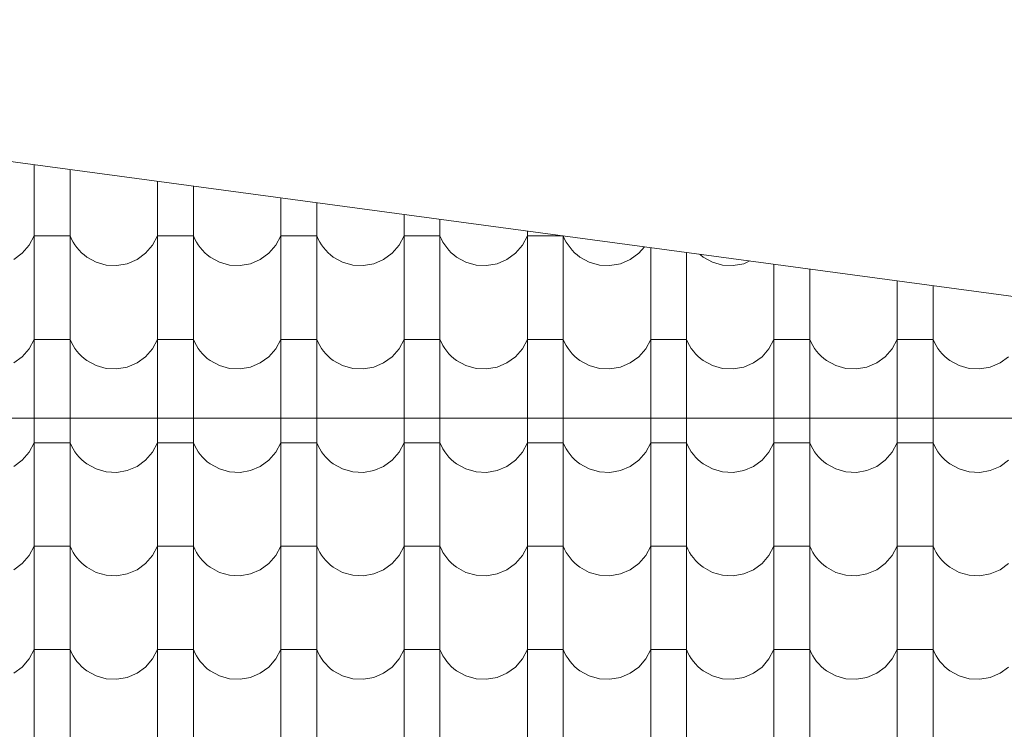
# Model space of a CAD drawing. Header units: millimetres. Extents: x -68772 to 137055, y -73300 to 19650.
# Tile 194 of 212: x 84456 to 86170, y -38019 to -36784. Entities that reach past the tile are written whole.
import ezdxf

# ---------------------------------------------------------------- set-up
doc = ezdxf.new("R2010")
doc.units = ezdxf.units.MM
doc.header["$MEASUREMENT"] = 0
for name, color, linetype, lineweight in [('Nowe_810-G Ogólne_Nr_pióra__1', 7, 'Continuous', 18), ('Nowe_810-G Ogólne_Nr_pióra__26', 13, 'Continuous', 18), ('Nowe_NIEWIDOCZNE DACHY_Nr_pióra__1', 7, 'Continuous', 18)]:
    doc.layers.add(name, color=color, linetype=linetype, lineweight=lineweight)

# ---------------------------------------------------------------- blocks, each defined once
blk = doc.blocks.new('*X46')
at = {"layer": 'Nowe_810-G Ogólne_Nr_pióra__26', "color": 13, "linetype": 'Continuous', "lineweight": 18}
for p, q in [((84481.8, -37036.7), (84481.8, -37090.3)), ((84544.2, -37045.1), (84544.2, -37090.3)), ((84696.3, -37065.6), (84696.3, -37090.3)), ((84758.7, -37074), (84758.7, -37090.3)), ((84481.8, -37090.3), (84481.8, -37270.3)), ((84544.2, -37090.3), (84544.2, -37270.3)), ((84696.3, -37090.3), (84696.3, -37270.3)), ((84758.7, -37090.3), (84758.7, -37270.3)), ((84910.8, -37094.4), (84910.8, -37270.3)), ((84973.2, -37102.8), (84973.2, -37270.3)), ((85125.3, -37123.3), (85125.3, -37270.3)), ((85187.7, -37131.7), (85187.7, -37270.3)), ((85339.8, -37152.1), (85339.8, -37270.3)), ((84473.1, -37176.8), (84481.8, -37160.5)), ((84513, -37160.5), (84481.8, -37160.5)), ((84544.2, -37160.5), (84513, -37160.5)), ((84544.2, -37160.5), (84546.6, -37166)), ((84546.6, -37166), (84549.4, -37171.2)), ((84549.4, -37171.2), (84552.5, -37176.2)), ((84687.6, -37176.8), (84696.3, -37160.5)), ((84727.5, -37160.5), (84696.3, -37160.5)), ((84758.7, -37160.5), (84727.5, -37160.5)), ((84758.7, -37160.5), (84761.1, -37166)), ((84761.1, -37166), (84763.9, -37171.2)), ((84763.9, -37171.2), (84767, -37176.2)), ((84902.1, -37176.8), (84910.8, -37160.5)), ((84942, -37160.5), (84910.8, -37160.5)), ((84973.2, -37160.5), (84942, -37160.5)), ((84973.2, -37160.5), (84975.6, -37166)), ((84975.6, -37166), (84978.4, -37171.2)), ((84978.4, -37171.2), (84981.5, -37176.2)), ((85116.6, -37176.8), (85125.3, -37160.5)), ((85156.5, -37160.5), (85125.3, -37160.5)), ((85187.7, -37160.5), (85156.5, -37160.5)), ((85187.7, -37160.5), (85190.1, -37166)), ((85190.1, -37166), (85192.9, -37171.2)), ((85192.9, -37171.2), (85196, -37176.2)), ((85331.1, -37176.8), (85339.8, -37160.5)), ((85371, -37160.5), (85339.8, -37160.5)), ((85402.2, -37160.5), (85371, -37160.5)), ((85402.2, -37160.5), (85402.2, -37270.3)), ((85402.2, -37160.5), (85404.6, -37166)), ((85404.6, -37166), (85407.4, -37171.2)), ((85407.4, -37171.2), (85410.5, -37176.2)), ((84446.1, -37201.6), (84461, -37190.8)), ((84461, -37190.8), (84473.1, -37176.8)), ((84552.5, -37176.2), (84556, -37181)), ((84556, -37181), (84559.8, -37185.5)), ((84559.8, -37185.5), (84563.9, -37189.8)), ((84563.9, -37189.8), (84568.4, -37193.7)), ((84660.6, -37201.6), (84675.5, -37190.8)), ((84675.5, -37190.8), (84687.6, -37176.8)), ((84767, -37176.2), (84770.5, -37181)), ((84770.5, -37181), (84774.3, -37185.5)), ((84774.3, -37185.5), (84778.4, -37189.8)), ((84778.4, -37189.8), (84782.9, -37193.7)), ((84875.1, -37201.6), (84890, -37190.8)), ((84890, -37190.8), (84902.1, -37176.8)), ((84981.5, -37176.2), (84985, -37181)), ((84985, -37181), (84988.8, -37185.5)), ((84988.8, -37185.5), (84992.9, -37189.8)), ((84992.9, -37189.8), (84997.4, -37193.7)), ((85089.6, -37201.6), (85104.5, -37190.8)), ((85104.5, -37190.8), (85116.6, -37176.8)), ((85196, -37176.2), (85199.5, -37181)), ((85199.5, -37181), (85203.3, -37185.5)), ((85203.3, -37185.5), (85207.4, -37189.8)), ((85207.4, -37189.8), (85211.9, -37193.7)), ((85304.1, -37201.6), (85319, -37190.8)), ((85319, -37190.8), (85331.1, -37176.8)), ((85410.5, -37176.2), (85414, -37181)), ((85414, -37181), (85417.8, -37185.5)), ((85417.8, -37185.5), (85421.9, -37189.8)), ((85421.9, -37189.8), (85426.4, -37193.7)), ((85518.6, -37201.6), (85533.5, -37190.8)), ((85533.5, -37190.8), (85543.3, -37179.5)), ((85554.3, -37181), (85554.3, -37270.3)), ((85616.7, -37189.4), (85616.7, -37270.3)), ((84568.4, -37193.7), (84573.1, -37197.3)), ((84573.1, -37197.3), (84589.3, -37206.2)), ((84589.3, -37206.2), (84607, -37211.2)), ((84625.4, -37212.1), (84643.6, -37208.9)), ((84643.6, -37208.9), (84660.6, -37201.6)), ((84782.9, -37193.7), (84787.6, -37197.3)), ((84787.6, -37197.3), (84803.8, -37206.2)), ((84803.8, -37206.2), (84821.5, -37211.2)), ((84839.9, -37212.1), (84858.1, -37208.9)), ((84858.1, -37208.9), (84875.1, -37201.6)), ((84997.4, -37193.7), (85002.1, -37197.3)), ((85002.1, -37197.3), (85018.3, -37206.2)), ((85018.3, -37206.2), (85036, -37211.2)), ((85054.4, -37212.1), (85072.6, -37208.9)), ((85072.6, -37208.9), (85089.6, -37201.6)), ((85211.9, -37193.7), (85216.6, -37197.3)), ((85216.6, -37197.3), (85232.8, -37206.2)), ((85232.8, -37206.2), (85250.5, -37211.2)), ((85268.9, -37212.1), (85287.1, -37208.9)), ((85287.1, -37208.9), (85304.1, -37201.6)), ((85426.4, -37193.7), (85431.1, -37197.3)), ((85431.1, -37197.3), (85447.3, -37206.2)), ((85447.3, -37206.2), (85465, -37211.2)), ((85483.4, -37212.1), (85501.6, -37208.9)), ((85501.6, -37208.9), (85518.6, -37201.6)), ((85639.4, -37192.4), (85640.9, -37193.7)), ((85640.9, -37193.7), (85645.6, -37197.3)), ((85645.6, -37197.3), (85661.8, -37206.2)), ((85661.8, -37206.2), (85679.5, -37211.2)), ((85697.9, -37212.1), (85716.1, -37208.9)), ((85716.1, -37208.9), (85727, -37204.2)), ((84607, -37211.2), (84625.4, -37212.1)), ((84821.5, -37211.2), (84839.9, -37212.1)), ((85036, -37211.2), (85054.4, -37212.1)), ((85250.5, -37211.2), (85268.9, -37212.1)), ((85465, -37211.2), (85483.4, -37212.1)), ((85679.5, -37211.2), (85697.9, -37212.1)), ((85768.8, -37209.8), (85768.8, -37270.3)), ((85831.2, -37218.2), (85831.2, -37270.3)), ((85983.3, -37238.7), (85983.3, -37270.3)), ((86045.7, -37247.1), (86045.7, -37270.3)), ((84481.8, -37270.3), (84481.8, -37450.4)), ((84544.2, -37270.3), (84544.2, -37450.4)), ((84696.3, -37270.3), (84696.3, -37450.4)), ((84758.7, -37270.3), (84758.7, -37450.4)), ((84910.8, -37270.3), (84910.8, -37450.4)), ((84973.2, -37270.3), (84973.2, -37450.4)), ((85125.3, -37270.3), (85125.3, -37450.4)), ((85187.7, -37270.3), (85187.7, -37450.4)), ((85339.8, -37270.3), (85339.8, -37450.4)), ((85402.2, -37270.3), (85402.2, -37450.4)), ((85554.3, -37270.3), (85554.3, -37450.4)), ((85616.7, -37270.3), (85616.7, -37450.4)), ((85768.8, -37270.3), (85768.8, -37450.4)), ((85831.2, -37270.3), (85831.2, -37450.4)), ((85983.3, -37270.3), (85983.3, -37450.4)), ((86045.7, -37270.3), (86045.7, -37450.4)), ((84473.1, -37356.9), (84481.8, -37340.6)), ((84513, -37340.6), (84481.8, -37340.6)), ((84544.2, -37340.6), (84513, -37340.6)), ((84544.2, -37340.6), (84546.6, -37346)), ((84687.6, -37356.9), (84696.3, -37340.6)), ((84727.5, -37340.6), (84696.3, -37340.6)), ((84758.7, -37340.6), (84727.5, -37340.6)), ((84758.7, -37340.6), (84761.1, -37346)), ((84902.1, -37356.9), (84910.8, -37340.6)), ((84942, -37340.6), (84910.8, -37340.6)), ((84973.2, -37340.6), (84942, -37340.6)), ((84973.2, -37340.6), (84975.6, -37346)), ((85116.6, -37356.9), (85125.3, -37340.6)), ((85156.5, -37340.6), (85125.3, -37340.6)), ((85187.7, -37340.6), (85156.5, -37340.6)), ((85187.7, -37340.6), (85190.1, -37346)), ((85331.1, -37356.9), (85339.8, -37340.6)), ((85371, -37340.6), (85339.8, -37340.6)), ((85402.2, -37340.6), (85371, -37340.6)), ((85402.2, -37340.6), (85404.6, -37346)), ((85545.6, -37356.9), (85554.3, -37340.6)), ((85585.5, -37340.6), (85554.3, -37340.6)), ((85616.7, -37340.6), (85585.5, -37340.6)), ((85616.7, -37340.6), (85619.1, -37346)), ((85760.1, -37356.9), (85768.8, -37340.6)), ((85800, -37340.6), (85768.8, -37340.6)), ((85831.2, -37340.6), (85800, -37340.6)), ((85831.2, -37340.6), (85833.6, -37346)), ((85974.6, -37356.9), (85983.3, -37340.6)), ((86014.5, -37340.6), (85983.3, -37340.6)), ((86045.7, -37340.6), (86014.5, -37340.6)), ((86045.7, -37340.6), (86048.1, -37346)), ((84461, -37370.8), (84473.1, -37356.9)), ((84546.6, -37346), (84549.4, -37351.3)), ((84549.4, -37351.3), (84552.5, -37356.3)), ((84552.5, -37356.3), (84556, -37361.1)), ((84556, -37361.1), (84559.8, -37365.6)), ((84675.5, -37370.8), (84687.6, -37356.9)), ((84761.1, -37346), (84763.9, -37351.3)), ((84763.9, -37351.3), (84767, -37356.3)), ((84767, -37356.3), (84770.5, -37361.1)), ((84770.5, -37361.1), (84774.3, -37365.6)), ((84890, -37370.8), (84902.1, -37356.9)), ((84975.6, -37346), (84978.4, -37351.3)), ((84978.4, -37351.3), (84981.5, -37356.3)), ((84981.5, -37356.3), (84985, -37361.1)), ((84985, -37361.1), (84988.8, -37365.6)), ((85104.5, -37370.8), (85116.6, -37356.9)), ((85190.1, -37346), (85192.9, -37351.3)), ((85192.9, -37351.3), (85196, -37356.3)), ((85196, -37356.3), (85199.5, -37361.1)), ((85199.5, -37361.1), (85203.3, -37365.6)), ((85319, -37370.8), (85331.1, -37356.9)), ((85404.6, -37346), (85407.4, -37351.3)), ((85407.4, -37351.3), (85410.5, -37356.3)), ((85410.5, -37356.3), (85414, -37361.1)), ((85414, -37361.1), (85417.8, -37365.6)), ((85533.5, -37370.8), (85545.6, -37356.9)), ((85619.1, -37346), (85621.9, -37351.3)), ((85621.9, -37351.3), (85625, -37356.3)), ((85625, -37356.3), (85628.5, -37361.1)), ((85628.5, -37361.1), (85632.3, -37365.6)), ((85748, -37370.8), (85760.1, -37356.9)), ((85833.6, -37346), (85836.4, -37351.3)), ((85836.4, -37351.3), (85839.5, -37356.3)), ((85839.5, -37356.3), (85843, -37361.1)), ((85843, -37361.1), (85846.8, -37365.6)), ((85962.5, -37370.8), (85974.6, -37356.9)), ((86048.1, -37346), (86050.9, -37351.3)), ((86050.9, -37351.3), (86054, -37356.3)), ((86054, -37356.3), (86057.5, -37361.1)), ((86057.5, -37361.1), (86061.3, -37365.6)), ((84446.1, -37381.7), (84461, -37370.8)), ((84559.8, -37365.6), (84563.9, -37369.8)), ((84563.9, -37369.8), (84568.4, -37373.7)), ((84568.4, -37373.7), (84573.1, -37377.3)), ((84573.1, -37377.3), (84589.3, -37386.2)), ((84660.6, -37381.7), (84675.5, -37370.8)), ((84774.3, -37365.6), (84778.4, -37369.8)), ((84778.4, -37369.8), (84782.9, -37373.7)), ((84782.9, -37373.7), (84787.6, -37377.3)), ((84787.6, -37377.3), (84803.8, -37386.2)), ((84875.1, -37381.7), (84890, -37370.8)), ((84988.8, -37365.6), (84992.9, -37369.8)), ((84992.9, -37369.8), (84997.4, -37373.7)), ((84997.4, -37373.7), (85002.1, -37377.3)), ((85002.1, -37377.3), (85018.3, -37386.2)), ((85089.6, -37381.7), (85104.5, -37370.8)), ((85203.3, -37365.6), (85207.4, -37369.8)), ((85207.4, -37369.8), (85211.9, -37373.7)), ((85211.9, -37373.7), (85216.6, -37377.3)), ((85216.6, -37377.3), (85232.8, -37386.2)), ((85304.1, -37381.7), (85319, -37370.8)), ((85417.8, -37365.6), (85421.9, -37369.8)), ((85421.9, -37369.8), (85426.4, -37373.7)), ((85426.4, -37373.7), (85431.1, -37377.3)), ((85431.1, -37377.3), (85447.3, -37386.2)), ((85518.6, -37381.7), (85533.5, -37370.8)), ((85632.3, -37365.6), (85636.4, -37369.8)), ((85636.4, -37369.8), (85640.9, -37373.7)), ((85640.9, -37373.7), (85645.6, -37377.3)), ((85645.6, -37377.3), (85661.8, -37386.2)), ((85733.1, -37381.7), (85748, -37370.8)), ((85846.8, -37365.6), (85850.9, -37369.8)), ((85850.9, -37369.8), (85855.4, -37373.7)), ((85855.4, -37373.7), (85860.1, -37377.3)), ((85860.1, -37377.3), (85876.3, -37386.2)), ((85947.6, -37381.7), (85962.5, -37370.8)), ((86061.3, -37365.6), (86065.4, -37369.8)), ((86065.4, -37369.8), (86069.9, -37373.7)), ((86069.9, -37373.7), (86074.6, -37377.3)), ((86074.6, -37377.3), (86090.8, -37386.2)), ((86162.1, -37381.7), (86177, -37370.8)), ((84589.3, -37386.2), (84607, -37391.2)), ((84607, -37391.2), (84625.4, -37392.2)), ((84625.4, -37392.2), (84643.6, -37388.9)), ((84643.6, -37388.9), (84660.6, -37381.7)), ((84803.8, -37386.2), (84821.5, -37391.2)), ((84821.5, -37391.2), (84839.9, -37392.2)), ((84839.9, -37392.2), (84858.1, -37388.9)), ((84858.1, -37388.9), (84875.1, -37381.7)), ((85018.3, -37386.2), (85036, -37391.2)), ((85036, -37391.2), (85054.4, -37392.2)), ((85054.4, -37392.2), (85072.6, -37388.9)), ((85072.6, -37388.9), (85089.6, -37381.7)), ((85232.8, -37386.2), (85250.5, -37391.2)), ((85250.5, -37391.2), (85268.9, -37392.2)), ((85268.9, -37392.2), (85287.1, -37388.9)), ((85287.1, -37388.9), (85304.1, -37381.7)), ((85447.3, -37386.2), (85465, -37391.2)), ((85465, -37391.2), (85483.4, -37392.2)), ((85483.4, -37392.2), (85501.6, -37388.9)), ((85501.6, -37388.9), (85518.6, -37381.7)), ((85661.8, -37386.2), (85679.5, -37391.2)), ((85679.5, -37391.2), (85697.9, -37392.2)), ((85697.9, -37392.2), (85716.1, -37388.9)), ((85716.1, -37388.9), (85733.1, -37381.7)), ((85876.3, -37386.2), (85894, -37391.2)), ((85894, -37391.2), (85912.4, -37392.2)), ((85912.4, -37392.2), (85930.6, -37388.9)), ((85930.6, -37388.9), (85947.6, -37381.7)), ((86090.8, -37386.2), (86108.5, -37391.2)), ((86108.5, -37391.2), (86126.9, -37392.2)), ((86126.9, -37392.2), (86145.1, -37388.9)), ((86145.1, -37388.9), (86162.1, -37381.7)), ((84481.8, -37450.4), (84481.8, -37630.4)), ((84544.2, -37450.4), (84544.2, -37630.4)), ((84696.3, -37450.4), (84696.3, -37630.4)), ((84758.7, -37450.4), (84758.7, -37630.4)), ((84910.8, -37450.4), (84910.8, -37630.4)), ((84973.2, -37450.4), (84973.2, -37630.4)), ((85125.3, -37450.4), (85125.3, -37630.4)), ((85187.7, -37450.4), (85187.7, -37630.4)), ((85339.8, -37450.4), (85339.8, -37630.4)), ((85402.2, -37450.4), (85402.2, -37630.4)), ((85554.3, -37450.4), (85554.3, -37630.4)), ((85616.7, -37450.4), (85616.7, -37630.4)), ((85768.8, -37450.4), (85768.8, -37630.4)), ((85831.2, -37450.4), (85831.2, -37630.4)), ((85983.3, -37450.4), (85983.3, -37630.4)), ((86045.7, -37450.4), (86045.7, -37630.4)), ((84473.1, -37536.9), (84481.8, -37520.6)), ((84513, -37520.6), (84481.8, -37520.6)), ((84544.2, -37520.6), (84513, -37520.6)), ((84544.2, -37520.6), (84546.6, -37526.1)), ((84546.6, -37526.1), (84549.4, -37531.3)), ((84549.4, -37531.3), (84552.5, -37536.3)), ((84687.6, -37536.9), (84696.3, -37520.6)), ((84727.5, -37520.6), (84696.3, -37520.6)), ((84758.7, -37520.6), (84727.5, -37520.6)), ((84758.7, -37520.6), (84761.1, -37526.1)), ((84761.1, -37526.1), (84763.9, -37531.3)), ((84763.9, -37531.3), (84767, -37536.3)), ((84902.1, -37536.9), (84910.8, -37520.6)), ((84942, -37520.6), (84910.8, -37520.6)), ((84973.2, -37520.6), (84942, -37520.6)), ((84973.2, -37520.6), (84975.6, -37526.1)), ((84975.6, -37526.1), (84978.4, -37531.3)), ((84978.4, -37531.3), (84981.5, -37536.3)), ((85116.6, -37536.9), (85125.3, -37520.6)), ((85156.5, -37520.6), (85125.3, -37520.6)), ((85187.7, -37520.6), (85156.5, -37520.6)), ((85187.7, -37520.6), (85190.1, -37526.1)), ((85190.1, -37526.1), (85192.9, -37531.3)), ((85192.9, -37531.3), (85196, -37536.3)), ((85331.1, -37536.9), (85339.8, -37520.6)), ((85371, -37520.6), (85339.8, -37520.6)), ((85402.2, -37520.6), (85371, -37520.6)), ((85402.2, -37520.6), (85404.6, -37526.1)), ((85404.6, -37526.1), (85407.4, -37531.3)), ((85407.4, -37531.3), (85410.5, -37536.3)), ((85545.6, -37536.9), (85554.3, -37520.6)), ((85585.5, -37520.6), (85554.3, -37520.6)), ((85616.7, -37520.6), (85585.5, -37520.6)), ((85616.7, -37520.6), (85619.1, -37526.1)), ((85619.1, -37526.1), (85621.9, -37531.3)), ((85621.9, -37531.3), (85625, -37536.3)), ((85760.1, -37536.9), (85768.8, -37520.6)), ((85800, -37520.6), (85768.8, -37520.6)), ((85831.2, -37520.6), (85800, -37520.6)), ((85831.2, -37520.6), (85833.6, -37526.1)), ((85833.6, -37526.1), (85836.4, -37531.3)), ((85836.4, -37531.3), (85839.5, -37536.3)), ((85974.6, -37536.9), (85983.3, -37520.6)), ((86014.5, -37520.6), (85983.3, -37520.6)), ((86045.7, -37520.6), (86014.5, -37520.6)), ((86045.7, -37520.6), (86048.1, -37526.1)), ((86048.1, -37526.1), (86050.9, -37531.3)), ((86050.9, -37531.3), (86054, -37536.3)), ((84446.1, -37561.7), (84461, -37550.9)), ((84461, -37550.9), (84473.1, -37536.9)), ((84552.5, -37536.3), (84556, -37541.1)), ((84556, -37541.1), (84559.8, -37545.6)), ((84559.8, -37545.6), (84563.9, -37549.9)), ((84563.9, -37549.9), (84568.4, -37553.8)), ((84660.6, -37561.7), (84675.5, -37550.9)), ((84675.5, -37550.9), (84687.6, -37536.9)), ((84767, -37536.3), (84770.5, -37541.1)), ((84770.5, -37541.1), (84774.3, -37545.6)), ((84774.3, -37545.6), (84778.4, -37549.9)), ((84778.4, -37549.9), (84782.9, -37553.8)), ((84875.1, -37561.7), (84890, -37550.9)), ((84890, -37550.9), (84902.1, -37536.9)), ((84981.5, -37536.3), (84985, -37541.1)), ((84985, -37541.1), (84988.8, -37545.6)), ((84988.8, -37545.6), (84992.9, -37549.9)), ((84992.9, -37549.9), (84997.4, -37553.8)), ((85089.6, -37561.7), (85104.5, -37550.9)), ((85104.5, -37550.9), (85116.6, -37536.9)), ((85196, -37536.3), (85199.5, -37541.1)), ((85199.5, -37541.1), (85203.3, -37545.6)), ((85203.3, -37545.6), (85207.4, -37549.9)), ((85207.4, -37549.9), (85211.9, -37553.8)), ((85304.1, -37561.7), (85319, -37550.9)), ((85319, -37550.9), (85331.1, -37536.9)), ((85410.5, -37536.3), (85414, -37541.1)), ((85414, -37541.1), (85417.8, -37545.6)), ((85417.8, -37545.6), (85421.9, -37549.9)), ((85421.9, -37549.9), (85426.4, -37553.8)), ((85518.6, -37561.7), (85533.5, -37550.9)), ((85533.5, -37550.9), (85545.6, -37536.9)), ((85625, -37536.3), (85628.5, -37541.1)), ((85628.5, -37541.1), (85632.3, -37545.6)), ((85632.3, -37545.6), (85636.4, -37549.9)), ((85636.4, -37549.9), (85640.9, -37553.8)), ((85733.1, -37561.7), (85748, -37550.9)), ((85748, -37550.9), (85760.1, -37536.9)), ((85839.5, -37536.3), (85843, -37541.1)), ((85843, -37541.1), (85846.8, -37545.6)), ((85846.8, -37545.6), (85850.9, -37549.9)), ((85850.9, -37549.9), (85855.4, -37553.8)), ((85947.6, -37561.7), (85962.5, -37550.9)), ((85962.5, -37550.9), (85974.6, -37536.9)), ((86054, -37536.3), (86057.5, -37541.1)), ((86057.5, -37541.1), (86061.3, -37545.6)), ((86061.3, -37545.6), (86065.4, -37549.9)), ((86065.4, -37549.9), (86069.9, -37553.8)), ((86162.1, -37561.7), (86177, -37550.9)), ((84568.4, -37553.8), (84573.1, -37557.4)), ((84573.1, -37557.4), (84589.3, -37566.3)), ((84589.3, -37566.3), (84607, -37571.3)), ((84643.6, -37569), (84660.6, -37561.7)), ((84782.9, -37553.8), (84787.6, -37557.4)), ((84787.6, -37557.4), (84803.8, -37566.3)), ((84803.8, -37566.3), (84821.5, -37571.3)), ((84858.1, -37569), (84875.1, -37561.7)), ((84997.4, -37553.8), (85002.1, -37557.4)), ((85002.1, -37557.4), (85018.3, -37566.3)), ((85018.3, -37566.3), (85036, -37571.3)), ((85072.6, -37569), (85089.6, -37561.7)), ((85211.9, -37553.8), (85216.6, -37557.4)), ((85216.6, -37557.4), (85232.8, -37566.3)), ((85232.8, -37566.3), (85250.5, -37571.3)), ((85287.1, -37569), (85304.1, -37561.7)), ((85426.4, -37553.8), (85431.1, -37557.4)), ((85431.1, -37557.4), (85447.3, -37566.3)), ((85447.3, -37566.3), (85465, -37571.3)), ((85501.6, -37569), (85518.6, -37561.7)), ((85640.9, -37553.8), (85645.6, -37557.4)), ((85645.6, -37557.4), (85661.8, -37566.3)), ((85661.8, -37566.3), (85679.5, -37571.3)), ((85716.1, -37569), (85733.1, -37561.7)), ((85855.4, -37553.8), (85860.1, -37557.4)), ((85860.1, -37557.4), (85876.3, -37566.3)), ((85876.3, -37566.3), (85894, -37571.3)), ((85930.6, -37569), (85947.6, -37561.7)), ((86069.9, -37553.8), (86074.6, -37557.4)), ((86074.6, -37557.4), (86090.8, -37566.3)), ((86090.8, -37566.3), (86108.5, -37571.3)), ((86145.1, -37569), (86162.1, -37561.7)), ((84607, -37571.3), (84625.4, -37572.2)), ((84625.4, -37572.2), (84643.6, -37569)), ((84821.5, -37571.3), (84839.9, -37572.2)), ((84839.9, -37572.2), (84858.1, -37569)), ((85036, -37571.3), (85054.4, -37572.2)), ((85054.4, -37572.2), (85072.6, -37569)), ((85250.5, -37571.3), (85268.9, -37572.2)), ((85268.9, -37572.2), (85287.1, -37569)), ((85465, -37571.3), (85483.4, -37572.2)), ((85483.4, -37572.2), (85501.6, -37569)), ((85679.5, -37571.3), (85697.9, -37572.2)), ((85697.9, -37572.2), (85716.1, -37569)), ((85894, -37571.3), (85912.4, -37572.2)), ((85912.4, -37572.2), (85930.6, -37569)), ((86108.5, -37571.3), (86126.9, -37572.2)), ((86126.9, -37572.2), (86145.1, -37569)), ((84481.8, -37630.4), (84481.8, -37810.5)), ((84544.2, -37630.4), (84544.2, -37810.5)), ((84696.3, -37630.4), (84696.3, -37810.5)), ((84758.7, -37630.4), (84758.7, -37810.5)), ((84910.8, -37630.4), (84910.8, -37810.5)), ((84973.2, -37630.4), (84973.2, -37810.5)), ((85125.3, -37630.4), (85125.3, -37810.5)), ((85187.7, -37630.4), (85187.7, -37810.5)), ((85339.8, -37630.4), (85339.8, -37810.5)), ((85402.2, -37630.4), (85402.2, -37810.5)), ((85554.3, -37630.4), (85554.3, -37810.5)), ((85616.7, -37630.4), (85616.7, -37810.5)), ((85768.8, -37630.4), (85768.8, -37810.5)), ((85831.2, -37630.4), (85831.2, -37810.5)), ((85983.3, -37630.4), (85983.3, -37810.5)), ((86045.7, -37630.4), (86045.7, -37810.5)), ((84473.1, -37717), (84481.8, -37700.7)), ((84513, -37700.7), (84481.8, -37700.7)), ((84544.2, -37700.7), (84513, -37700.7)), ((84544.2, -37700.7), (84546.6, -37706.1)), ((84687.6, -37717), (84696.3, -37700.7)), ((84727.5, -37700.7), (84696.3, -37700.7)), ((84758.7, -37700.7), (84727.5, -37700.7)), ((84758.7, -37700.7), (84761.1, -37706.1)), ((84902.1, -37717), (84910.8, -37700.7)), ((84942, -37700.7), (84910.8, -37700.7)), ((84973.2, -37700.7), (84942, -37700.7)), ((84973.2, -37700.7), (84975.6, -37706.1)), ((85116.6, -37717), (85125.3, -37700.7)), ((85156.5, -37700.7), (85125.3, -37700.7)), ((85187.7, -37700.7), (85156.5, -37700.7)), ((85187.7, -37700.7), (85190.1, -37706.1)), ((85331.1, -37717), (85339.8, -37700.7)), ((85371, -37700.7), (85339.8, -37700.7)), ((85402.2, -37700.7), (85371, -37700.7)), ((85402.2, -37700.7), (85404.6, -37706.1)), ((85545.6, -37717), (85554.3, -37700.7)), ((85585.5, -37700.7), (85554.3, -37700.7)), ((85616.7, -37700.7), (85585.5, -37700.7)), ((85616.7, -37700.7), (85619.1, -37706.1)), ((85760.1, -37717), (85768.8, -37700.7)), ((85800, -37700.7), (85768.8, -37700.7)), ((85831.2, -37700.7), (85800, -37700.7)), ((85831.2, -37700.7), (85833.6, -37706.1)), ((85974.6, -37717), (85983.3, -37700.7)), ((86014.5, -37700.7), (85983.3, -37700.7)), ((86045.7, -37700.7), (86014.5, -37700.7)), ((86045.7, -37700.7), (86048.1, -37706.1)), ((84461, -37730.9), (84473.1, -37717)), ((84546.6, -37706.1), (84549.4, -37711.4)), ((84549.4, -37711.4), (84552.5, -37716.4)), ((84552.5, -37716.4), (84556, -37721.2)), ((84556, -37721.2), (84559.8, -37725.7)), ((84675.5, -37730.9), (84687.6, -37717)), ((84761.1, -37706.1), (84763.9, -37711.4)), ((84763.9, -37711.4), (84767, -37716.4)), ((84767, -37716.4), (84770.5, -37721.2)), ((84770.5, -37721.2), (84774.3, -37725.7)), ((84890, -37730.9), (84902.1, -37717)), ((84975.6, -37706.1), (84978.4, -37711.4)), ((84978.4, -37711.4), (84981.5, -37716.4)), ((84981.5, -37716.4), (84985, -37721.2)), ((84985, -37721.2), (84988.8, -37725.7)), ((85104.5, -37730.9), (85116.6, -37717)), ((85190.1, -37706.1), (85192.9, -37711.4)), ((85192.9, -37711.4), (85196, -37716.4)), ((85196, -37716.4), (85199.5, -37721.2)), ((85199.5, -37721.2), (85203.3, -37725.7)), ((85319, -37730.9), (85331.1, -37717)), ((85404.6, -37706.1), (85407.4, -37711.4)), ((85407.4, -37711.4), (85410.5, -37716.4)), ((85410.5, -37716.4), (85414, -37721.2)), ((85414, -37721.2), (85417.8, -37725.7)), ((85533.5, -37730.9), (85545.6, -37717)), ((85619.1, -37706.1), (85621.9, -37711.4)), ((85621.9, -37711.4), (85625, -37716.4)), ((85625, -37716.4), (85628.5, -37721.2)), ((85628.5, -37721.2), (85632.3, -37725.7)), ((85748, -37730.9), (85760.1, -37717)), ((85833.6, -37706.1), (85836.4, -37711.4)), ((85836.4, -37711.4), (85839.5, -37716.4)), ((85839.5, -37716.4), (85843, -37721.2)), ((85843, -37721.2), (85846.8, -37725.7)), ((85962.5, -37730.9), (85974.6, -37717)), ((86048.1, -37706.1), (86050.9, -37711.4)), ((86050.9, -37711.4), (86054, -37716.4)), ((86054, -37716.4), (86057.5, -37721.2)), ((86057.5, -37721.2), (86061.3, -37725.7)), ((84446.1, -37741.8), (84461, -37730.9)), ((84559.8, -37725.7), (84563.9, -37729.9)), ((84563.9, -37729.9), (84568.4, -37733.8)), ((84568.4, -37733.8), (84573.1, -37737.4)), ((84573.1, -37737.4), (84589.3, -37746.3)), ((84660.6, -37741.8), (84675.5, -37730.9)), ((84774.3, -37725.7), (84778.4, -37729.9)), ((84778.4, -37729.9), (84782.9, -37733.8)), ((84782.9, -37733.8), (84787.6, -37737.4)), ((84787.6, -37737.4), (84803.8, -37746.3)), ((84875.1, -37741.8), (84890, -37730.9)), ((84988.8, -37725.7), (84992.9, -37729.9)), ((84992.9, -37729.9), (84997.4, -37733.8)), ((84997.4, -37733.8), (85002.1, -37737.4)), ((85002.1, -37737.4), (85018.3, -37746.3)), ((85089.6, -37741.8), (85104.5, -37730.9)), ((85203.3, -37725.7), (85207.4, -37729.9)), ((85207.4, -37729.9), (85211.9, -37733.8)), ((85211.9, -37733.8), (85216.6, -37737.4)), ((85216.6, -37737.4), (85232.8, -37746.3)), ((85304.1, -37741.8), (85319, -37730.9)), ((85417.8, -37725.7), (85421.9, -37729.9)), ((85421.9, -37729.9), (85426.4, -37733.8)), ((85426.4, -37733.8), (85431.1, -37737.4)), ((85431.1, -37737.4), (85447.3, -37746.3)), ((85518.6, -37741.8), (85533.5, -37730.9)), ((85632.3, -37725.7), (85636.4, -37729.9)), ((85636.4, -37729.9), (85640.9, -37733.8)), ((85640.9, -37733.8), (85645.6, -37737.4)), ((85645.6, -37737.4), (85661.8, -37746.3)), ((85733.1, -37741.8), (85748, -37730.9)), ((85846.8, -37725.7), (85850.9, -37729.9)), ((85850.9, -37729.9), (85855.4, -37733.8)), ((85855.4, -37733.8), (85860.1, -37737.4)), ((85860.1, -37737.4), (85876.3, -37746.3)), ((85947.6, -37741.8), (85962.5, -37730.9)), ((86061.3, -37725.7), (86065.4, -37729.9)), ((86065.4, -37729.9), (86069.9, -37733.8)), ((86069.9, -37733.8), (86074.6, -37737.4)), ((86074.6, -37737.4), (86090.8, -37746.3)), ((86162.1, -37741.8), (86177, -37730.9)), ((84589.3, -37746.3), (84607, -37751.3)), ((84607, -37751.3), (84625.4, -37752.3)), ((84625.4, -37752.3), (84643.6, -37749)), ((84643.6, -37749), (84660.6, -37741.8)), ((84803.8, -37746.3), (84821.5, -37751.3)), ((84821.5, -37751.3), (84839.9, -37752.3)), ((84839.9, -37752.3), (84858.1, -37749)), ((84858.1, -37749), (84875.1, -37741.8)), ((85018.3, -37746.3), (85036, -37751.3)), ((85036, -37751.3), (85054.4, -37752.3)), ((85054.4, -37752.3), (85072.6, -37749)), ((85072.6, -37749), (85089.6, -37741.8)), ((85232.8, -37746.3), (85250.5, -37751.3)), ((85250.5, -37751.3), (85268.9, -37752.3)), ((85268.9, -37752.3), (85287.1, -37749)), ((85287.1, -37749), (85304.1, -37741.8)), ((85447.3, -37746.3), (85465, -37751.3)), ((85465, -37751.3), (85483.4, -37752.3)), ((85483.4, -37752.3), (85501.6, -37749)), ((85501.6, -37749), (85518.6, -37741.8)), ((85661.8, -37746.3), (85679.5, -37751.3)), ((85679.5, -37751.3), (85697.9, -37752.3)), ((85697.9, -37752.3), (85716.1, -37749)), ((85716.1, -37749), (85733.1, -37741.8)), ((85876.3, -37746.3), (85894, -37751.3)), ((85894, -37751.3), (85912.4, -37752.3)), ((85912.4, -37752.3), (85930.6, -37749)), ((85930.6, -37749), (85947.6, -37741.8)), ((86090.8, -37746.3), (86108.5, -37751.3)), ((86108.5, -37751.3), (86126.9, -37752.3)), ((86126.9, -37752.3), (86145.1, -37749)), ((86145.1, -37749), (86162.1, -37741.8)), ((84481.8, -37810.5), (84481.8, -37990.5)), ((84544.2, -37810.5), (84544.2, -37990.5)), ((84696.3, -37810.5), (84696.3, -37990.5)), ((84758.7, -37810.5), (84758.7, -37990.5)), ((84910.8, -37810.5), (84910.8, -37990.5)), ((84973.2, -37810.5), (84973.2, -37990.5)), ((85125.3, -37810.5), (85125.3, -37990.5)), ((85187.7, -37810.5), (85187.7, -37990.5)), ((85339.8, -37810.5), (85339.8, -37990.5)), ((85402.2, -37810.5), (85402.2, -37990.5)), ((85554.3, -37810.5), (85554.3, -37990.5)), ((85616.7, -37810.5), (85616.7, -37990.5)), ((85768.8, -37810.5), (85768.8, -37990.5)), ((85831.2, -37810.5), (85831.2, -37990.5)), ((85983.3, -37810.5), (85983.3, -37990.5)), ((86045.7, -37810.5), (86045.7, -37990.5)), ((84473.1, -37897), (84481.8, -37880.7)), ((84513, -37880.7), (84481.8, -37880.7)), ((84544.2, -37880.7), (84513, -37880.7)), ((84544.2, -37880.7), (84546.6, -37886.2)), ((84546.6, -37886.2), (84549.4, -37891.4)), ((84549.4, -37891.4), (84552.5, -37896.4)), ((84687.6, -37897), (84696.3, -37880.7)), ((84727.5, -37880.7), (84696.3, -37880.7)), ((84758.7, -37880.7), (84727.5, -37880.7)), ((84758.7, -37880.7), (84761.1, -37886.2)), ((84761.1, -37886.2), (84763.9, -37891.4)), ((84763.9, -37891.4), (84767, -37896.4)), ((84902.1, -37897), (84910.8, -37880.7)), ((84942, -37880.7), (84910.8, -37880.7)), ((84973.2, -37880.7), (84942, -37880.7)), ((84973.2, -37880.7), (84975.6, -37886.2)), ((84975.6, -37886.2), (84978.4, -37891.4)), ((84978.4, -37891.4), (84981.5, -37896.4)), ((85116.6, -37897), (85125.3, -37880.7)), ((85156.5, -37880.7), (85125.3, -37880.7)), ((85187.7, -37880.7), (85156.5, -37880.7)), ((85187.7, -37880.7), (85190.1, -37886.2)), ((85190.1, -37886.2), (85192.9, -37891.4)), ((85192.9, -37891.4), (85196, -37896.4)), ((85331.1, -37897), (85339.8, -37880.7)), ((85371, -37880.7), (85339.8, -37880.7)), ((85402.2, -37880.7), (85371, -37880.7)), ((85402.2, -37880.7), (85404.6, -37886.2)), ((85404.6, -37886.2), (85407.4, -37891.4)), ((85407.4, -37891.4), (85410.5, -37896.4)), ((85545.6, -37897), (85554.3, -37880.7)), ((85585.5, -37880.7), (85554.3, -37880.7)), ((85616.7, -37880.7), (85585.5, -37880.7)), ((85616.7, -37880.7), (85619.1, -37886.2)), ((85619.1, -37886.2), (85621.9, -37891.4)), ((85621.9, -37891.4), (85625, -37896.4)), ((85760.1, -37897), (85768.8, -37880.7)), ((85800, -37880.7), (85768.8, -37880.7)), ((85831.2, -37880.7), (85800, -37880.7)), ((85831.2, -37880.7), (85833.6, -37886.2)), ((85833.6, -37886.2), (85836.4, -37891.4)), ((85836.4, -37891.4), (85839.5, -37896.4)), ((85974.6, -37897), (85983.3, -37880.7)), ((86014.5, -37880.7), (85983.3, -37880.7)), ((86045.7, -37880.7), (86014.5, -37880.7)), ((86045.7, -37880.7), (86048.1, -37886.2)), ((86048.1, -37886.2), (86050.9, -37891.4)), ((86050.9, -37891.4), (86054, -37896.4)), ((84446.1, -37921.8), (84461, -37911)), ((84461, -37911), (84473.1, -37897)), ((84552.5, -37896.4), (84556, -37901.2)), ((84556, -37901.2), (84559.8, -37905.7)), ((84559.8, -37905.7), (84563.9, -37910)), ((84563.9, -37910), (84568.4, -37913.9)), ((84660.6, -37921.8), (84675.5, -37911)), ((84675.5, -37911), (84687.6, -37897)), ((84767, -37896.4), (84770.5, -37901.2)), ((84770.5, -37901.2), (84774.3, -37905.7)), ((84774.3, -37905.7), (84778.4, -37910)), ((84778.4, -37910), (84782.9, -37913.9)), ((84875.1, -37921.8), (84890, -37911)), ((84890, -37911), (84902.1, -37897)), ((84981.5, -37896.4), (84985, -37901.2)), ((84985, -37901.2), (84988.8, -37905.7)), ((84988.8, -37905.7), (84992.9, -37910)), ((84992.9, -37910), (84997.4, -37913.9)), ((85089.6, -37921.8), (85104.5, -37911)), ((85104.5, -37911), (85116.6, -37897)), ((85196, -37896.4), (85199.5, -37901.2)), ((85199.5, -37901.2), (85203.3, -37905.7)), ((85203.3, -37905.7), (85207.4, -37910)), ((85207.4, -37910), (85211.9, -37913.9)), ((85304.1, -37921.8), (85319, -37911)), ((85319, -37911), (85331.1, -37897)), ((85410.5, -37896.4), (85414, -37901.2)), ((85414, -37901.2), (85417.8, -37905.7)), ((85417.8, -37905.7), (85421.9, -37910)), ((85421.9, -37910), (85426.4, -37913.9)), ((85518.6, -37921.8), (85533.5, -37911)), ((85533.5, -37911), (85545.6, -37897)), ((85625, -37896.4), (85628.5, -37901.2)), ((85628.5, -37901.2), (85632.3, -37905.7)), ((85632.3, -37905.7), (85636.4, -37910)), ((85636.4, -37910), (85640.9, -37913.9)), ((85733.1, -37921.8), (85748, -37911)), ((85748, -37911), (85760.1, -37897)), ((85839.5, -37896.4), (85843, -37901.2)), ((85843, -37901.2), (85846.8, -37905.7)), ((85846.8, -37905.7), (85850.9, -37910)), ((85850.9, -37910), (85855.4, -37913.9)), ((85947.6, -37921.8), (85962.5, -37911)), ((85962.5, -37911), (85974.6, -37897)), ((86054, -37896.4), (86057.5, -37901.2)), ((86057.5, -37901.2), (86061.3, -37905.7)), ((86061.3, -37905.7), (86065.4, -37910)), ((86065.4, -37910), (86069.9, -37913.9)), ((86162.1, -37921.8), (86177, -37911)), ((84568.4, -37913.9), (84573.1, -37917.5)), ((84573.1, -37917.5), (84589.3, -37926.4)), ((84589.3, -37926.4), (84607, -37931.4)), ((84643.6, -37929.1), (84660.6, -37921.8)), ((84782.9, -37913.9), (84787.6, -37917.5)), ((84787.6, -37917.5), (84803.8, -37926.4)), ((84803.8, -37926.4), (84821.5, -37931.4)), ((84858.1, -37929.1), (84875.1, -37921.8)), ((84997.4, -37913.9), (85002.1, -37917.5)), ((85002.1, -37917.5), (85018.3, -37926.4)), ((85018.3, -37926.4), (85036, -37931.4)), ((85072.6, -37929.1), (85089.6, -37921.8)), ((85211.9, -37913.9), (85216.6, -37917.5)), ((85216.6, -37917.5), (85232.8, -37926.4)), ((85232.8, -37926.4), (85250.5, -37931.4)), ((85287.1, -37929.1), (85304.1, -37921.8)), ((85426.4, -37913.9), (85431.1, -37917.5)), ((85431.1, -37917.5), (85447.3, -37926.4)), ((85447.3, -37926.4), (85465, -37931.4)), ((85501.6, -37929.1), (85518.6, -37921.8)), ((85640.9, -37913.9), (85645.6, -37917.5)), ((85645.6, -37917.5), (85661.8, -37926.4)), ((85661.8, -37926.4), (85679.5, -37931.4)), ((85716.1, -37929.1), (85733.1, -37921.8)), ((85855.4, -37913.9), (85860.1, -37917.5)), ((85860.1, -37917.5), (85876.3, -37926.4)), ((85876.3, -37926.4), (85894, -37931.4)), ((85930.6, -37929.1), (85947.6, -37921.8)), ((86069.9, -37913.9), (86074.6, -37917.5)), ((86074.6, -37917.5), (86090.8, -37926.4)), ((86090.8, -37926.4), (86108.5, -37931.4)), ((86145.1, -37929.1), (86162.1, -37921.8)), ((84607, -37931.4), (84625.4, -37932.3)), ((84625.4, -37932.3), (84643.6, -37929.1)), ((84821.5, -37931.4), (84839.9, -37932.3)), ((84839.9, -37932.3), (84858.1, -37929.1)), ((85036, -37931.4), (85054.4, -37932.3)), ((85054.4, -37932.3), (85072.6, -37929.1)), ((85250.5, -37931.4), (85268.9, -37932.3)), ((85268.9, -37932.3), (85287.1, -37929.1)), ((85465, -37931.4), (85483.4, -37932.3)), ((85483.4, -37932.3), (85501.6, -37929.1)), ((85679.5, -37931.4), (85697.9, -37932.3)), ((85697.9, -37932.3), (85716.1, -37929.1)), ((85894, -37931.4), (85912.4, -37932.3)), ((85912.4, -37932.3), (85930.6, -37929.1)), ((86108.5, -37931.4), (86126.9, -37932.3)), ((86126.9, -37932.3), (86145.1, -37929.1)), ((84481.8, -37990.5), (84481.8, -38170.6)), ((84544.2, -37990.5), (84544.2, -38170.6)), ((84696.3, -37990.5), (84696.3, -38170.6)), ((84758.7, -37990.5), (84758.7, -38170.6)), ((84910.8, -37990.5), (84910.8, -38170.6)), ((84973.2, -37990.5), (84973.2, -38170.6)), ((85125.3, -37990.5), (85125.3, -38170.6)), ((85187.7, -37990.5), (85187.7, -38170.6)), ((85339.8, -37990.5), (85339.8, -38170.6)), ((85402.2, -37990.5), (85402.2, -38170.6)), ((85554.3, -37990.5), (85554.3, -38170.6)), ((85616.7, -37990.5), (85616.7, -38170.6)), ((85768.8, -37990.5), (85768.8, -38170.6)), ((85831.2, -37990.5), (85831.2, -38170.6)), ((85983.3, -37990.5), (85983.3, -38170.6)), ((86045.7, -37990.5), (86045.7, -38170.6))]:
    blk.add_line(p, q, dxfattribs=at)
blk = doc.blocks.new('Wypełnienie_1', base_point=(0, 2000))
at = {"layer": 'Nowe_810-G Ogólne_Nr_pióra__1', "color": 7, "linetype": 'Continuous', "lineweight": 18}
blk.add_line((82603.7, -36784.1), (87760.3, -37477.7), dxfattribs=at)
at = {"layer": 'Nowe_810-G Ogólne_Nr_pióra__26', "color": 13, "linetype": 'Continuous', "lineweight": 18}
blk.add_blockref('*X46', (0, 0), dxfattribs=at)

msp = doc.modelspace()

# ---------------------------------------------------------------- linework, layer by layer
at = {"layer": 'Nowe_NIEWIDOCZNE DACHY_Nr_pióra__1', "color": 7, "linetype": 'Continuous', "lineweight": 18}
msp.add_line((87760.3, -37477.7), (69507, -37478.1), dxfattribs=at)

# ---------------------------------------------------------------- block references
at = {"layer": 'Nowe_810-G Ogólne_Nr_pióra__26', "color": 13, "linetype": 'Continuous', "lineweight": 18}
msp.add_blockref('Wypełnienie_1', (0, 2000), dxfattribs=at)

doc.saveas('drawing.dxf')
